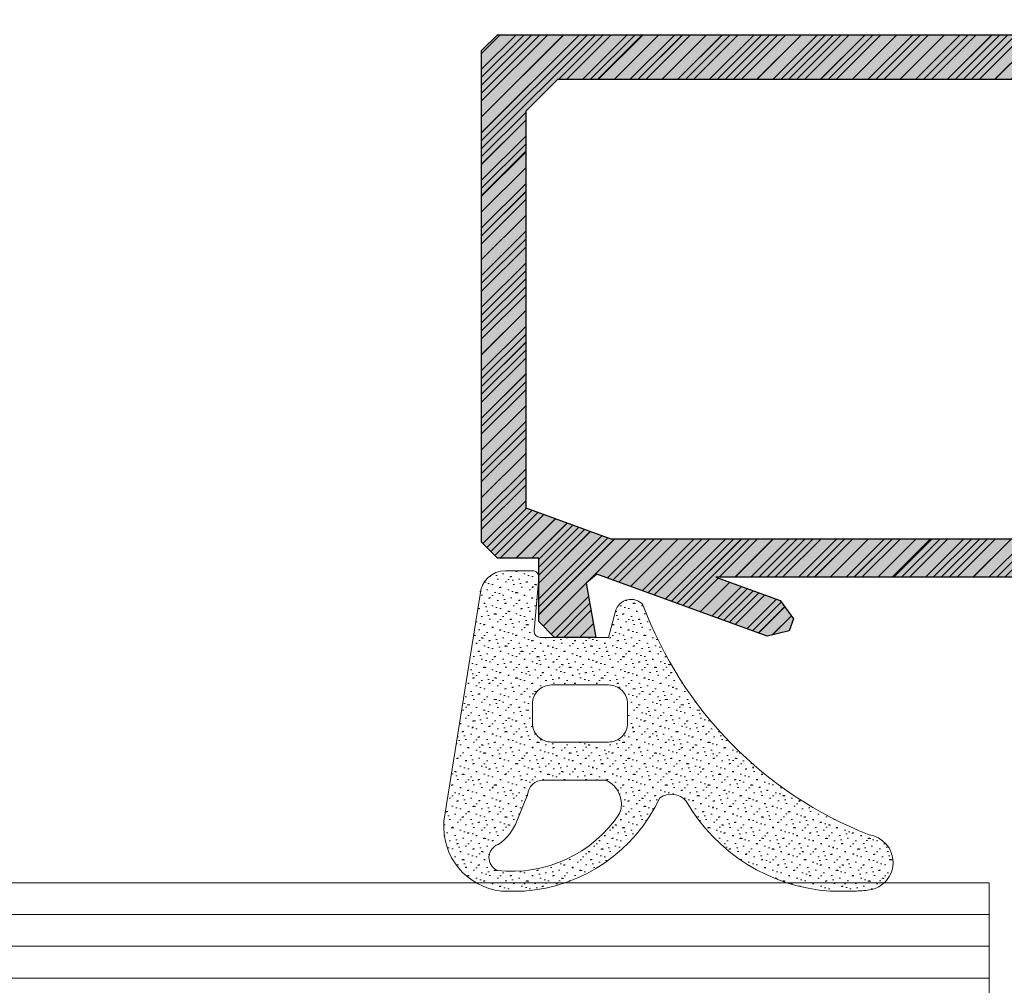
# Model space of a CAD drawing. Header units: inches. Extents: x 44881 to 156022, y 58140 to 83978.
# Tile 245 of 256: x 104330 to 104361, y 72495 to 72525. Entities that reach past the tile are written whole.
import ezdxf
from ezdxf import colors
from ezdxf.entities.mleader import LeaderData, LeaderLine
from ezdxf.math import Vec2, Vec3

# ---------------------------------------------------------------- set-up
doc = ezdxf.new("R2010")
doc.units = ezdxf.units.IN
doc.linetypes.add('ACAD_ISO02W100', pattern=[15, 12, -3])
for name, color, linetype, lineweight in [('!_A_03_ČIARKOVANÁ', 41, 'ACAD_ISO02W100', 13), ('_MB_kreskowanie_profile_0.09', 7, 'Continuous', 9), ('_MB_kreskowanie_profile_0.09 @ 1', 7, 'Continuous', 9), ('_MB_kreskowanie_profile_0.09 @ 1.5', 7, 'Continuous', 9), ('_MB_kreskowanie_profile_0.09 @ 10', 7, 'Continuous', 9), ('_MB_kreskowanie_profile_0.09 @ 100', 7, 'Continuous', 9), ('_MB_kreskowanie_profile_0.09 @ 2', 7, 'Continuous', 9), ('_MB_kreskowanie_profile_0.09 @ 2.5', 7, 'Continuous', 9), ('_MB_kreskowanie_profile_0.09 @ 20', 7, 'Continuous', 9), ('_MB_kreskowanie_profile_0.09 @ 25', 7, 'Continuous', 9), ('_MB_kreskowanie_profile_0.09 @ 4', 7, 'Continuous', 9), ('_MB_kreskowanie_profile_0.09 @ 5', 7, 'Continuous', 9), ('_MB_kreskowanie_profile_0.09 @ 50', 7, 'Continuous', 9), ('_MB_kreskowanie_profile_0.09 @ 8', 7, 'Continuous', 9), ('_MB_kreskowanie_szklo_0.09', 157, 'Continuous', 9), ('_MB_kreskowanie_uszczelki_0.09', 252, 'Continuous', 9), ('_MB_kreskowanie_uszczelki_0.09 @ 1', 252, 'Continuous', 9), ('_MB_kreskowanie_uszczelki_0.09 @ 1.5', 252, 'Continuous', 9), ('_MB_kreskowanie_uszczelki_0.09 @ 10', 252, 'Continuous', 9), ('_MB_kreskowanie_uszczelki_0.09 @ 100', 252, 'Continuous', 9), ('_MB_kreskowanie_uszczelki_0.09 @ 2', 252, 'Continuous', 9), ('_MB_kreskowanie_uszczelki_0.09 @ 2.5', 252, 'Continuous', 9), ('_MB_kreskowanie_uszczelki_0.09 @ 20', 252, 'Continuous', 9), ('_MB_kreskowanie_uszczelki_0.09 @ 25', 252, 'Continuous', 9), ('_MB_kreskowanie_uszczelki_0.09 @ 4', 252, 'Continuous', 9), ('_MB_kreskowanie_uszczelki_0.09 @ 5', 252, 'Continuous', 9), ('_MB_kreskowanie_uszczelki_0.09 @ 50', 252, 'Continuous', 9), ('_MB_kreskowanie_uszczelki_0.09 @ 8', 252, 'Continuous', 9), ('_MB_profile_0.25', 7, 'Continuous', 25), ('_MB_solid', 7, 'Continuous', 0), ('_MB_szklo_0.15', 142, 'Continuous', 15), ('_MB_uszczelki_0.15', 140, 'Continuous', 15)]:
    doc.layers.add(name, color=color, linetype=linetype, lineweight=lineweight)
doc.layers.add('_MB_pomocnicze_niedrukowane', color=220, linetype='Continuous', lineweight=0, plot=False)
doc.styles.add('_MB_Calibri_Light_2.5', font='calibril.ttf', dxfattribs={"height": 2.5})
pattern_1 = [(315, (0, 0), (0.505139, 0.16838), [0, -0.47625])]
pattern_2 = [(315, (0, 0), (2.5257, 0.8419), [0, -2.38125])]
pattern_3 = [(315, (0, 0), (1.26285, 0.42095), [0, -1.190625])]
pattern_4 = [(315, (0, 0), (5.0514, 1.6838), [0, -4.7625])]
pattern_5 = [(315, (0, 0), (12.6285, 4.2095), [0, -11.9062])]
pattern_6 = [(315, (0, 0), (25.257, 8.42), [0, -23.812])]
pattern_7 = [(315, (0, 0), (1.01028, 0.33676), [0, -0.9525])]
pattern_8 = [(315, (0, 0), (2.02056, 0.67352), [0, -1.905])]
pattern_9 = [(315, (0, 0), (6.3142, 2.1047), [0, -5.9531])]
pattern_10 = [(315, (0, 0), (0.3788546, 0.126285), [0, -0.3571875])]
pattern_11 = [(315, (0, 0), (0.631424, 0.210475), [0, -0.595312])]

# ---------------------------------------------------------------- blocks, each defined once
blk = doc.blocks.new('*U1413')
at = {"layer": '_MB_kreskowanie_uszczelki_0.09 @ 1'}
h = blk.add_hatch(dxfattribs=at)
h.set_pattern_fill('DOTS', color=256, scale=0.15, angle=315, style=0)
h.paths.add_polyline_path([(3.648, 1.351, 0.395486), (2.85, 2.1), (2, 2.1, 0.440011), (1.801, 1.883), (1.946, 0.217, -0.440011), (1.747, 0), (-0.4, 0), (-0.622, 0.829, 0.603504), (-1.485, 1.025, -0.212642), (-8.609, -6.226, 0.868673), (-8.622, -7.963, 0.028616), (-8.151, -8), (-7.387, -8, 0.250807), (-2.846, -5.163, -0.380275), (-2.018, -5.055, 0.271533), (2.257, -8), (2.969, -8, 0.407657), (4.786, -5.792)])
h.paths.add_polyline_path([(1.4, -3.3), (-0.4, -3.3, -0.414214), (-1, -2.7), (-1, -2.1, -0.414214), (-0.4, -1.5), (1.4, -1.5, -0.414214), (2, -2.1), (2, -2.7, -0.414214)], flags=16)
h.paths.add_polyline_path([(2.152, -4.968), (2.49, -5.791, 0.161261), (3.076, -6.525, -0.66952), (3.109, -7.347, -0.282507), (-0.75, -5.551, -0.391889), (-0.329, -4.5), (1.653, -4.5, -0.395486)], flags=16)
at = {"layer": '_MB_kreskowanie_uszczelki_0.09 @ 1.5'}
h = blk.add_hatch(dxfattribs=at)
h.set_pattern_fill('DOTS', color=256, scale=0.15, angle=315, style=0)
h.set_pattern_definition(pattern_10)
h.paths.add_polyline_path([(3.648, 1.351, 0.395486), (2.85, 2.1), (2, 2.1, 0.440011), (1.801, 1.883), (1.946, 0.217, -0.440011), (1.747, 0), (-0.4, 0), (-0.622, 0.829, 0.603504), (-1.485, 1.025, -0.212642), (-8.609, -6.226, 0.868673), (-8.622, -7.963, 0.028616), (-8.151, -8), (-7.387, -8, 0.250807), (-2.846, -5.163, -0.380275), (-2.018, -5.055, 0.271533), (2.257, -8), (2.969, -8, 0.407657), (4.786, -5.792)])
h.paths.add_polyline_path([(1.4, -3.3), (-0.4, -3.3, -0.414214), (-1, -2.7), (-1, -2.1, -0.414214), (-0.4, -1.5), (1.4, -1.5, -0.414214), (2, -2.1), (2, -2.7, -0.414214)], flags=16)
h.paths.add_polyline_path([(2.152, -4.968), (2.49, -5.791, 0.161261), (3.076, -6.525, -0.66952), (3.109, -7.347, -0.282507), (-0.75, -5.551, -0.391889), (-0.329, -4.5), (1.653, -4.5, -0.395486)], flags=16)
at = {"layer": '_MB_kreskowanie_uszczelki_0.09 @ 10'}
h = blk.add_hatch(dxfattribs=at)
h.set_pattern_fill('DOTS', color=256, scale=0.15, angle=315, style=0)
h.set_pattern_definition(pattern_2)
h.paths.add_polyline_path([(3.648, 1.351, 0.395486), (2.85, 2.1), (2, 2.1, 0.440011), (1.801, 1.883), (1.946, 0.217, -0.440011), (1.747, 0), (-0.4, 0), (-0.622, 0.829, 0.603504), (-1.485, 1.025, -0.212642), (-8.609, -6.226, 0.868673), (-8.622, -7.963, 0.028616), (-8.151, -8), (-7.387, -8, 0.250807), (-2.846, -5.163, -0.380275), (-2.018, -5.055, 0.271533), (2.257, -8), (2.969, -8, 0.407657), (4.786, -5.792)])
h.paths.add_polyline_path([(1.4, -3.3), (-0.4, -3.3, -0.414214), (-1, -2.7), (-1, -2.1, -0.414214), (-0.4, -1.5), (1.4, -1.5, -0.414214), (2, -2.1), (2, -2.7, -0.414214)], flags=16)
h.paths.add_polyline_path([(2.152, -4.968), (2.49, -5.791, 0.161261), (3.076, -6.525, -0.66952), (3.109, -7.347, -0.282507), (-0.75, -5.551, -0.391889), (-0.329, -4.5), (1.653, -4.5, -0.395486)], flags=16)
at = {"layer": '_MB_kreskowanie_uszczelki_0.09 @ 100'}
h = blk.add_hatch(dxfattribs=at)
h.set_pattern_fill('DOTS', color=256, scale=0.15, angle=315, style=0)
h.set_pattern_definition(pattern_6)
h.paths.add_polyline_path([(3.648, 1.351, 0.395486), (2.85, 2.1), (2, 2.1, 0.440011), (1.801, 1.883), (1.946, 0.217, -0.440011), (1.747, 0), (-0.4, 0), (-0.622, 0.829, 0.603504), (-1.485, 1.025, -0.212642), (-8.609, -6.226, 0.868673), (-8.622, -7.963, 0.028616), (-8.151, -8), (-7.387, -8, 0.250807), (-2.846, -5.163, -0.380275), (-2.018, -5.055, 0.271533), (2.257, -8), (2.969, -8, 0.407657), (4.786, -5.792)])
h.paths.add_polyline_path([(1.4, -3.3), (-0.4, -3.3, -0.414214), (-1, -2.7), (-1, -2.1, -0.414214), (-0.4, -1.5), (1.4, -1.5, -0.414214), (2, -2.1), (2, -2.7, -0.414214)], flags=16)
h.paths.add_polyline_path([(2.152, -4.968), (2.49, -5.791, 0.161261), (3.076, -6.525, -0.66952), (3.109, -7.347, -0.282507), (-0.75, -5.551, -0.391889), (-0.329, -4.5), (1.653, -4.5, -0.395486)], flags=16)
at = {"layer": '_MB_kreskowanie_uszczelki_0.09 @ 2'}
h = blk.add_hatch(dxfattribs=at)
h.set_pattern_fill('DOTS', color=256, scale=0.15, angle=315, style=0)
h.set_pattern_definition(pattern_1)
h.paths.add_polyline_path([(3.648, 1.351, 0.395486), (2.85, 2.1), (2, 2.1, 0.440011), (1.801, 1.883), (1.946, 0.217, -0.440011), (1.747, 0), (-0.4, 0), (-0.622, 0.829, 0.603504), (-1.485, 1.025, -0.212642), (-8.609, -6.226, 0.868673), (-8.622, -7.963, 0.028616), (-8.151, -8), (-7.387, -8, 0.250807), (-2.846, -5.163, -0.380275), (-2.018, -5.055, 0.271533), (2.257, -8), (2.969, -8, 0.407657), (4.786, -5.792)])
h.paths.add_polyline_path([(1.4, -3.3), (-0.4, -3.3, -0.414214), (-1, -2.7), (-1, -2.1, -0.414214), (-0.4, -1.5), (1.4, -1.5, -0.414214), (2, -2.1), (2, -2.7, -0.414214)], flags=16)
h.paths.add_polyline_path([(2.152, -4.968), (2.49, -5.791, 0.161261), (3.076, -6.525, -0.66952), (3.109, -7.347, -0.282507), (-0.75, -5.551, -0.391889), (-0.329, -4.5), (1.653, -4.5, -0.395486)], flags=16)
at = {"layer": '_MB_kreskowanie_uszczelki_0.09 @ 2.5'}
h = blk.add_hatch(dxfattribs=at)
h.set_pattern_fill('DOTS', color=256, scale=0.15, angle=315, style=0)
h.set_pattern_definition(pattern_11)
h.paths.add_polyline_path([(3.648, 1.351, 0.395486), (2.85, 2.1), (2, 2.1, 0.440011), (1.801, 1.883), (1.946, 0.217, -0.440011), (1.747, 0), (-0.4, 0), (-0.622, 0.829, 0.603504), (-1.485, 1.025, -0.212642), (-8.609, -6.226, 0.868673), (-8.622, -7.963, 0.028616), (-8.151, -8), (-7.387, -8, 0.250807), (-2.846, -5.163, -0.380275), (-2.018, -5.055, 0.271533), (2.257, -8), (2.969, -8, 0.407657), (4.786, -5.792)])
h.paths.add_polyline_path([(1.4, -3.3), (-0.4, -3.3, -0.414214), (-1, -2.7), (-1, -2.1, -0.414214), (-0.4, -1.5), (1.4, -1.5, -0.414214), (2, -2.1), (2, -2.7, -0.414214)], flags=16)
h.paths.add_polyline_path([(2.152, -4.968), (2.49, -5.791, 0.161261), (3.076, -6.525, -0.66952), (3.109, -7.347, -0.282507), (-0.75, -5.551, -0.391889), (-0.329, -4.5), (1.653, -4.5, -0.395486)], flags=16)
at = {"layer": '_MB_kreskowanie_uszczelki_0.09 @ 20'}
h = blk.add_hatch(dxfattribs=at)
h.set_pattern_fill('DOTS', color=256, scale=0.15, angle=315, style=0)
h.set_pattern_definition(pattern_4)
h.paths.add_polyline_path([(3.648, 1.351, 0.395486), (2.85, 2.1), (2, 2.1, 0.440011), (1.801, 1.883), (1.946, 0.217, -0.440011), (1.747, 0), (-0.4, 0), (-0.622, 0.829, 0.603504), (-1.485, 1.025, -0.212642), (-8.609, -6.226, 0.868673), (-8.622, -7.963, 0.028616), (-8.151, -8), (-7.387, -8, 0.250807), (-2.846, -5.163, -0.380275), (-2.018, -5.055, 0.271533), (2.257, -8), (2.969, -8, 0.407657), (4.786, -5.792)])
h.paths.add_polyline_path([(1.4, -3.3), (-0.4, -3.3, -0.414214), (-1, -2.7), (-1, -2.1, -0.414214), (-0.4, -1.5), (1.4, -1.5, -0.414214), (2, -2.1), (2, -2.7, -0.414214)], flags=16)
h.paths.add_polyline_path([(2.152, -4.968), (2.49, -5.791, 0.161261), (3.076, -6.525, -0.66952), (3.109, -7.347, -0.282507), (-0.75, -5.551, -0.391889), (-0.329, -4.5), (1.653, -4.5, -0.395486)], flags=16)
at = {"layer": '_MB_kreskowanie_uszczelki_0.09 @ 25'}
h = blk.add_hatch(dxfattribs=at)
h.set_pattern_fill('DOTS', color=256, scale=0.15, angle=315, style=0)
h.set_pattern_definition(pattern_9)
h.paths.add_polyline_path([(3.648, 1.351, 0.395486), (2.85, 2.1), (2, 2.1, 0.440011), (1.801, 1.883), (1.946, 0.217, -0.440011), (1.747, 0), (-0.4, 0), (-0.622, 0.829, 0.603504), (-1.485, 1.025, -0.212642), (-8.609, -6.226, 0.868673), (-8.622, -7.963, 0.028616), (-8.151, -8), (-7.387, -8, 0.250807), (-2.846, -5.163, -0.380275), (-2.018, -5.055, 0.271533), (2.257, -8), (2.969, -8, 0.407657), (4.786, -5.792)])
h.paths.add_polyline_path([(1.4, -3.3), (-0.4, -3.3, -0.414214), (-1, -2.7), (-1, -2.1, -0.414214), (-0.4, -1.5), (1.4, -1.5, -0.414214), (2, -2.1), (2, -2.7, -0.414214)], flags=16)
h.paths.add_polyline_path([(2.152, -4.968), (2.49, -5.791, 0.161261), (3.076, -6.525, -0.66952), (3.109, -7.347, -0.282507), (-0.75, -5.551, -0.391889), (-0.329, -4.5), (1.653, -4.5, -0.395486)], flags=16)
at = {"layer": '_MB_kreskowanie_uszczelki_0.09 @ 4'}
h = blk.add_hatch(dxfattribs=at)
h.set_pattern_fill('DOTS', color=256, scale=0.15, angle=315, style=0)
h.set_pattern_definition(pattern_7)
h.paths.add_polyline_path([(3.648, 1.351, 0.395486), (2.85, 2.1), (2, 2.1, 0.440011), (1.801, 1.883), (1.946, 0.217, -0.440011), (1.747, 0), (-0.4, 0), (-0.622, 0.829, 0.603504), (-1.485, 1.025, -0.212642), (-8.609, -6.226, 0.868673), (-8.622, -7.963, 0.028616), (-8.151, -8), (-7.387, -8, 0.250807), (-2.846, -5.163, -0.380275), (-2.018, -5.055, 0.271533), (2.257, -8), (2.969, -8, 0.407657), (4.786, -5.792)])
h.paths.add_polyline_path([(1.4, -3.3), (-0.4, -3.3, -0.414214), (-1, -2.7), (-1, -2.1, -0.414214), (-0.4, -1.5), (1.4, -1.5, -0.414214), (2, -2.1), (2, -2.7, -0.414214)], flags=16)
h.paths.add_polyline_path([(2.152, -4.968), (2.49, -5.791, 0.161261), (3.076, -6.525, -0.66952), (3.109, -7.347, -0.282507), (-0.75, -5.551, -0.391889), (-0.329, -4.5), (1.653, -4.5, -0.395486)], flags=16)
at = {"layer": '_MB_kreskowanie_uszczelki_0.09 @ 5'}
h = blk.add_hatch(dxfattribs=at)
h.set_pattern_fill('DOTS', color=256, scale=0.15, angle=315, style=0)
h.set_pattern_definition(pattern_3)
h.paths.add_polyline_path([(3.648, 1.351, 0.395486), (2.85, 2.1), (2, 2.1, 0.440011), (1.801, 1.883), (1.946, 0.217, -0.440011), (1.747, 0), (-0.4, 0), (-0.622, 0.829, 0.603504), (-1.485, 1.025, -0.212642), (-8.609, -6.226, 0.868673), (-8.622, -7.963, 0.028616), (-8.151, -8), (-7.387, -8, 0.250807), (-2.846, -5.163, -0.380275), (-2.018, -5.055, 0.271533), (2.257, -8), (2.969, -8, 0.407657), (4.786, -5.792)])
h.paths.add_polyline_path([(1.4, -3.3), (-0.4, -3.3, -0.414214), (-1, -2.7), (-1, -2.1, -0.414214), (-0.4, -1.5), (1.4, -1.5, -0.414214), (2, -2.1), (2, -2.7, -0.414214)], flags=16)
h.paths.add_polyline_path([(2.152, -4.968), (2.49, -5.791, 0.161261), (3.076, -6.525, -0.66952), (3.109, -7.347, -0.282507), (-0.75, -5.551, -0.391889), (-0.329, -4.5), (1.653, -4.5, -0.395486)], flags=16)
at = {"layer": '_MB_kreskowanie_uszczelki_0.09 @ 50'}
h = blk.add_hatch(dxfattribs=at)
h.set_pattern_fill('DOTS', color=256, scale=0.15, angle=315, style=0)
h.set_pattern_definition(pattern_5)
h.paths.add_polyline_path([(3.648, 1.351, 0.395486), (2.85, 2.1), (2, 2.1, 0.440011), (1.801, 1.883), (1.946, 0.217, -0.440011), (1.747, 0), (-0.4, 0), (-0.622, 0.829, 0.603504), (-1.485, 1.025, -0.212642), (-8.609, -6.226, 0.868673), (-8.622, -7.963, 0.028616), (-8.151, -8), (-7.387, -8, 0.250807), (-2.846, -5.163, -0.380275), (-2.018, -5.055, 0.271533), (2.257, -8), (2.969, -8, 0.407657), (4.786, -5.792)])
h.paths.add_polyline_path([(1.4, -3.3), (-0.4, -3.3, -0.414214), (-1, -2.7), (-1, -2.1, -0.414214), (-0.4, -1.5), (1.4, -1.5, -0.414214), (2, -2.1), (2, -2.7, -0.414214)], flags=16)
h.paths.add_polyline_path([(2.152, -4.968), (2.49, -5.791, 0.161261), (3.076, -6.525, -0.66952), (3.109, -7.347, -0.282507), (-0.75, -5.551, -0.391889), (-0.329, -4.5), (1.653, -4.5, -0.395486)], flags=16)
at = {"layer": '_MB_kreskowanie_uszczelki_0.09 @ 8'}
h = blk.add_hatch(dxfattribs=at)
h.set_pattern_fill('DOTS', color=256, scale=0.15, angle=315, style=0)
h.set_pattern_definition(pattern_8)
h.paths.add_polyline_path([(3.648, 1.351, 0.395486), (2.85, 2.1), (2, 2.1, 0.440011), (1.801, 1.883), (1.946, 0.217, -0.440011), (1.747, 0), (-0.4, 0), (-0.622, 0.829, 0.603504), (-1.485, 1.025, -0.212642), (-8.609, -6.226, 0.868673), (-8.622, -7.963, 0.028616), (-8.151, -8), (-7.387, -8, 0.250807), (-2.846, -5.163, -0.380275), (-2.018, -5.055, 0.271533), (2.257, -8), (2.969, -8, 0.407657), (4.786, -5.792)])
h.paths.add_polyline_path([(1.4, -3.3), (-0.4, -3.3, -0.414214), (-1, -2.7), (-1, -2.1, -0.414214), (-0.4, -1.5), (1.4, -1.5, -0.414214), (2, -2.1), (2, -2.7, -0.414214)], flags=16)
h.paths.add_polyline_path([(2.152, -4.968), (2.49, -5.791, 0.161261), (3.076, -6.525, -0.66952), (3.109, -7.347, -0.282507), (-0.75, -5.551, -0.391889), (-0.329, -4.5), (1.653, -4.5, -0.395486)], flags=16)
blk = doc.blocks.new('-120542_8mm')
at = {"layer": '_MB_uszczelki_0.15'}
blk.add_lwpolyline([(1.747, 0), (-0.4, 0), (-0.622, 0.829, 0.603504), (-1.485, 1.025, -0.212642), (-8.609, -6.226, 0.868673), (-8.622, -7.963, 0.028616), (-8.151, -8), (-7.387, -8, 0.250807), (-2.846, -5.163), (-2.846, -5.163), (-2.846, -5.163, -0.380275), (-2.018, -5.055, 0.271533), (2.257, -8), (2.969, -8, 0.407657), (4.786, -5.792), (3.648, 1.351, 0.395486), (2.85, 2.1), (2, 2.1, 0.440011), (1.801, 1.883), (1.946, 0.217, -0.440011), (1.747, 0)], format="xyb", dxfattribs=at)
for points in [[(-1, -2.1, -0.414214), (-0.4, -1.5), (1.4, -1.5, -0.414214), (2, -2.1), (2, -2.7, -0.414214), (1.4, -3.3), (-0.4, -3.3, -0.414214), (-1, -2.7)], [(-0.75, -5.551, -0.391889), (-0.329, -4.5), (1.653, -4.5, -0.395486), (2.152, -4.968), (2.49, -5.791, 0.161261), (3.076, -6.525, -0.66952), (3.109, -7.347, -0.282507)]]:
    blk.add_lwpolyline(points, format="xyb", close=True, dxfattribs=at)
at = {"layer": '_MB_kreskowanie_uszczelki_0.09', "color": 7}
blk.add_blockref('*U1413', (0, 0), dxfattribs=at)
blk = doc.blocks.new('*U320')
blk.add_blockref('-120542_8mm', (0, 0))
blk = doc.blocks.new('_None')
blk = doc.blocks.new('*U1470')
at = {"layer": '_MB_kreskowanie_profile_0.09 @ 1'}
h = blk.add_hatch(dxfattribs=at)
h.set_pattern_fill('JIS_WOOD', color=256, scale=0.5)
h.paths.add_polyline_path([(17.1, 14.617), (17.836, 12.595), (18.417, 12.168), (18.793, 12.305), (18.964, 13.005), (17.011, 18.37), (17.29, 18.702), (19, 18.4), (19, 19.7), (18.5, 20.2), (16.5, 20.2), (16.5, 21.5), (16, 22), (0.5, 22), (0, 21.5), (0, 0), (1.2, 0), (1.2, 0.3), (1.4, 0.5), (3.9, 0.5), (4.1, 0.3), (4.1, -2.2), (3.85, -2.2), (3.85, -2.44), (4, -3), (5, -3), (5.3, -2.7), (5.3, -1.5), (5.8, -1), (13.815, -1), (14.313, -1.45, 0.251381), (15.633, -3.411), (15.9, -3.853), (15.9, -4), (16.4, -4.5), (16.6, -4.5), (17.098, -4.046), (17.463, -3.61), (17.89, -3.45), (18.108, -3.4), (18.6, -3.4), (19.1, -2.9), (19.1, -2.4), (18.9, -2.2), (17.683, -2.2), (17.592, -2.231, -1.47507), (16.934, 0.093), (17.1, 0.242)])
h.paths.add_polyline_path([(15.633, 1.011, 0.121296), (14.74, 0.217), (14.328, 0), (5.8, 0), (5.3, 0.5), (5.3, 0.797), (4.397, 1.7), (1.9, 1.7), (1.4, 2.2), (1.4, 19.6), (2.4, 20.6), (14.923, 20.6), (15.9, 17.914), (15.9, 1.453)], flags=16)
at = {"layer": '_MB_kreskowanie_profile_0.09 @ 1.5'}
h = blk.add_hatch(dxfattribs=at)
h.set_pattern_fill('JIS_WOOD', color=256, scale=0.5)
h.set_pattern_definition([(45, (0, 0), (-0.375, 0.375), [])])
h.paths.add_polyline_path([(17.1, 14.617), (17.836, 12.595), (18.417, 12.168), (18.793, 12.305), (18.964, 13.005), (17.011, 18.37), (17.29, 18.702), (19, 18.4), (19, 19.7), (18.5, 20.2), (16.5, 20.2), (16.5, 21.5), (16, 22), (0.5, 22), (0, 21.5), (0, 0), (1.2, 0), (1.2, 0.3), (1.4, 0.5), (3.9, 0.5), (4.1, 0.3), (4.1, -2.2), (3.85, -2.2), (3.85, -2.44), (4, -3), (5, -3), (5.3, -2.7), (5.3, -1.5), (5.8, -1), (13.815, -1), (14.313, -1.45, 0.251381), (15.633, -3.411), (15.9, -3.853), (15.9, -4), (16.4, -4.5), (16.6, -4.5), (17.098, -4.046), (17.463, -3.61), (17.89, -3.45), (18.108, -3.4), (18.6, -3.4), (19.1, -2.9), (19.1, -2.4), (18.9, -2.2), (17.683, -2.2), (17.592, -2.231, -1.47507), (16.934, 0.093), (17.1, 0.242)])
h.paths.add_polyline_path([(15.633, 1.011, 0.121296), (14.74, 0.217), (14.328, 0), (5.8, 0), (5.3, 0.5), (5.3, 0.797), (4.397, 1.7), (1.9, 1.7), (1.4, 2.2), (1.4, 19.6), (2.4, 20.6), (14.923, 20.6), (15.9, 17.914), (15.9, 1.453)], flags=16)
at = {"layer": '_MB_kreskowanie_profile_0.09 @ 10'}
h = blk.add_hatch(dxfattribs=at)
h.set_pattern_fill('JIS_WOOD', color=256, scale=0.5)
h.set_pattern_definition([(45, (0, 0), (-2.5, 2.5), [])])
h.paths.add_polyline_path([(17.1, 14.617), (17.836, 12.595), (18.417, 12.168), (18.793, 12.305), (18.964, 13.005), (17.011, 18.37), (17.29, 18.702), (19, 18.4), (19, 19.7), (18.5, 20.2), (16.5, 20.2), (16.5, 21.5), (16, 22), (0.5, 22), (0, 21.5), (0, 0), (1.2, 0), (1.2, 0.3), (1.4, 0.5), (3.9, 0.5), (4.1, 0.3), (4.1, -2.2), (3.85, -2.2), (3.85, -2.44), (4, -3), (5, -3), (5.3, -2.7), (5.3, -1.5), (5.8, -1), (13.815, -1), (14.313, -1.45, 0.251381), (15.633, -3.411), (15.9, -3.853), (15.9, -4), (16.4, -4.5), (16.6, -4.5), (17.098, -4.046), (17.463, -3.61), (17.89, -3.45), (18.108, -3.4), (18.6, -3.4), (19.1, -2.9), (19.1, -2.4), (18.9, -2.2), (17.683, -2.2), (17.592, -2.231, -1.47507), (16.934, 0.093), (17.1, 0.242)])
h.paths.add_polyline_path([(15.633, 1.011, 0.121296), (14.74, 0.217), (14.328, 0), (5.8, 0), (5.3, 0.5), (5.3, 0.797), (4.397, 1.7), (1.9, 1.7), (1.4, 2.2), (1.4, 19.6), (2.4, 20.6), (14.923, 20.6), (15.9, 17.914), (15.9, 1.453)], flags=16)
at = {"layer": '_MB_kreskowanie_profile_0.09 @ 100'}
h = blk.add_hatch(dxfattribs=at)
h.set_pattern_fill('JIS_WOOD', color=256, scale=0.5)
h.set_pattern_definition([(45, (0, 0), (-25, 25), [])])
h.paths.add_polyline_path([(17.1, 14.617), (17.836, 12.595), (18.417, 12.168), (18.793, 12.305), (18.964, 13.005), (17.011, 18.37), (17.29, 18.702), (19, 18.4), (19, 19.7), (18.5, 20.2), (16.5, 20.2), (16.5, 21.5), (16, 22), (0.5, 22), (0, 21.5), (0, 0), (1.2, 0), (1.2, 0.3), (1.4, 0.5), (3.9, 0.5), (4.1, 0.3), (4.1, -2.2), (3.85, -2.2), (3.85, -2.44), (4, -3), (5, -3), (5.3, -2.7), (5.3, -1.5), (5.8, -1), (13.815, -1), (14.313, -1.45, 0.251381), (15.633, -3.411), (15.9, -3.853), (15.9, -4), (16.4, -4.5), (16.6, -4.5), (17.098, -4.046), (17.463, -3.61), (17.89, -3.45), (18.108, -3.4), (18.6, -3.4), (19.1, -2.9), (19.1, -2.4), (18.9, -2.2), (17.683, -2.2), (17.592, -2.231, -1.47507), (16.934, 0.093), (17.1, 0.242)])
h.paths.add_polyline_path([(15.633, 1.011, 0.121296), (14.74, 0.217), (14.328, 0), (5.8, 0), (5.3, 0.5), (5.3, 0.797), (4.397, 1.7), (1.9, 1.7), (1.4, 2.2), (1.4, 19.6), (2.4, 20.6), (14.923, 20.6), (15.9, 17.914), (15.9, 1.453)], flags=16)
at = {"layer": '_MB_kreskowanie_profile_0.09 @ 2'}
h = blk.add_hatch(dxfattribs=at)
h.set_pattern_fill('JIS_WOOD', color=256, scale=0.5)
h.set_pattern_definition([(45, (0, 0), (-0.5, 0.5), [])])
h.paths.add_polyline_path([(17.1, 14.617), (17.836, 12.595), (18.417, 12.168), (18.793, 12.305), (18.964, 13.005), (17.011, 18.37), (17.29, 18.702), (19, 18.4), (19, 19.7), (18.5, 20.2), (16.5, 20.2), (16.5, 21.5), (16, 22), (0.5, 22), (0, 21.5), (0, 0), (1.2, 0), (1.2, 0.3), (1.4, 0.5), (3.9, 0.5), (4.1, 0.3), (4.1, -2.2), (3.85, -2.2), (3.85, -2.44), (4, -3), (5, -3), (5.3, -2.7), (5.3, -1.5), (5.8, -1), (13.815, -1), (14.313, -1.45, 0.251381), (15.633, -3.411), (15.9, -3.853), (15.9, -4), (16.4, -4.5), (16.6, -4.5), (17.098, -4.046), (17.463, -3.61), (17.89, -3.45), (18.108, -3.4), (18.6, -3.4), (19.1, -2.9), (19.1, -2.4), (18.9, -2.2), (17.683, -2.2), (17.592, -2.231, -1.47507), (16.934, 0.093), (17.1, 0.242)])
h.paths.add_polyline_path([(15.633, 1.011, 0.121296), (14.74, 0.217), (14.328, 0), (5.8, 0), (5.3, 0.5), (5.3, 0.797), (4.397, 1.7), (1.9, 1.7), (1.4, 2.2), (1.4, 19.6), (2.4, 20.6), (14.923, 20.6), (15.9, 17.914), (15.9, 1.453)], flags=16)
at = {"layer": '_MB_kreskowanie_profile_0.09 @ 2.5'}
h = blk.add_hatch(dxfattribs=at)
h.set_pattern_fill('JIS_WOOD', color=256, scale=0.5)
h.set_pattern_definition([(45, (0, 0), (-0.625, 0.625), [])])
h.paths.add_polyline_path([(17.1, 14.617), (17.836, 12.595), (18.417, 12.168), (18.793, 12.305), (18.964, 13.005), (17.011, 18.37), (17.29, 18.702), (19, 18.4), (19, 19.7), (18.5, 20.2), (16.5, 20.2), (16.5, 21.5), (16, 22), (0.5, 22), (0, 21.5), (0, 0), (1.2, 0), (1.2, 0.3), (1.4, 0.5), (3.9, 0.5), (4.1, 0.3), (4.1, -2.2), (3.85, -2.2), (3.85, -2.44), (4, -3), (5, -3), (5.3, -2.7), (5.3, -1.5), (5.8, -1), (13.815, -1), (14.313, -1.45, 0.251381), (15.633, -3.411), (15.9, -3.853), (15.9, -4), (16.4, -4.5), (16.6, -4.5), (17.098, -4.046), (17.463, -3.61), (17.89, -3.45), (18.108, -3.4), (18.6, -3.4), (19.1, -2.9), (19.1, -2.4), (18.9, -2.2), (17.683, -2.2), (17.592, -2.231, -1.47507), (16.934, 0.093), (17.1, 0.242)])
h.paths.add_polyline_path([(15.633, 1.011, 0.121296), (14.74, 0.217), (14.328, 0), (5.8, 0), (5.3, 0.5), (5.3, 0.797), (4.397, 1.7), (1.9, 1.7), (1.4, 2.2), (1.4, 19.6), (2.4, 20.6), (14.923, 20.6), (15.9, 17.914), (15.9, 1.453)], flags=16)
at = {"layer": '_MB_kreskowanie_profile_0.09 @ 20'}
h = blk.add_hatch(dxfattribs=at)
h.set_pattern_fill('JIS_WOOD', color=256, scale=0.5)
h.set_pattern_definition([(45, (0, 0), (-5, 5), [])])
h.paths.add_polyline_path([(17.1, 14.617), (17.836, 12.595), (18.417, 12.168), (18.793, 12.305), (18.964, 13.005), (17.011, 18.37), (17.29, 18.702), (19, 18.4), (19, 19.7), (18.5, 20.2), (16.5, 20.2), (16.5, 21.5), (16, 22), (0.5, 22), (0, 21.5), (0, 0), (1.2, 0), (1.2, 0.3), (1.4, 0.5), (3.9, 0.5), (4.1, 0.3), (4.1, -2.2), (3.85, -2.2), (3.85, -2.44), (4, -3), (5, -3), (5.3, -2.7), (5.3, -1.5), (5.8, -1), (13.815, -1), (14.313, -1.45, 0.251381), (15.633, -3.411), (15.9, -3.853), (15.9, -4), (16.4, -4.5), (16.6, -4.5), (17.098, -4.046), (17.463, -3.61), (17.89, -3.45), (18.108, -3.4), (18.6, -3.4), (19.1, -2.9), (19.1, -2.4), (18.9, -2.2), (17.683, -2.2), (17.592, -2.231, -1.47507), (16.934, 0.093), (17.1, 0.242)])
h.paths.add_polyline_path([(15.633, 1.011, 0.121296), (14.74, 0.217), (14.328, 0), (5.8, 0), (5.3, 0.5), (5.3, 0.797), (4.397, 1.7), (1.9, 1.7), (1.4, 2.2), (1.4, 19.6), (2.4, 20.6), (14.923, 20.6), (15.9, 17.914), (15.9, 1.453)], flags=16)
at = {"layer": '_MB_kreskowanie_profile_0.09 @ 25'}
h = blk.add_hatch(dxfattribs=at)
h.set_pattern_fill('JIS_WOOD', color=256, scale=0.5)
h.set_pattern_definition([(45, (0, 0), (-6.25, 6.25), [])])
h.paths.add_polyline_path([(17.1, 14.617), (17.836, 12.595), (18.417, 12.168), (18.793, 12.305), (18.964, 13.005), (17.011, 18.37), (17.29, 18.702), (19, 18.4), (19, 19.7), (18.5, 20.2), (16.5, 20.2), (16.5, 21.5), (16, 22), (0.5, 22), (0, 21.5), (0, 0), (1.2, 0), (1.2, 0.3), (1.4, 0.5), (3.9, 0.5), (4.1, 0.3), (4.1, -2.2), (3.85, -2.2), (3.85, -2.44), (4, -3), (5, -3), (5.3, -2.7), (5.3, -1.5), (5.8, -1), (13.815, -1), (14.313, -1.45, 0.251381), (15.633, -3.411), (15.9, -3.853), (15.9, -4), (16.4, -4.5), (16.6, -4.5), (17.098, -4.046), (17.463, -3.61), (17.89, -3.45), (18.108, -3.4), (18.6, -3.4), (19.1, -2.9), (19.1, -2.4), (18.9, -2.2), (17.683, -2.2), (17.592, -2.231, -1.47507), (16.934, 0.093), (17.1, 0.242)])
h.paths.add_polyline_path([(15.633, 1.011, 0.121296), (14.74, 0.217), (14.328, 0), (5.8, 0), (5.3, 0.5), (5.3, 0.797), (4.397, 1.7), (1.9, 1.7), (1.4, 2.2), (1.4, 19.6), (2.4, 20.6), (14.923, 20.6), (15.9, 17.914), (15.9, 1.453)], flags=16)
at = {"layer": '_MB_kreskowanie_profile_0.09 @ 4'}
h = blk.add_hatch(dxfattribs=at)
h.set_pattern_fill('JIS_WOOD', color=256, scale=0.5)
h.set_pattern_definition([(45, (0, 0), (-1, 1), [])])
h.paths.add_polyline_path([(17.1, 14.617), (17.836, 12.595), (18.417, 12.168), (18.793, 12.305), (18.964, 13.005), (17.011, 18.37), (17.29, 18.702), (19, 18.4), (19, 19.7), (18.5, 20.2), (16.5, 20.2), (16.5, 21.5), (16, 22), (0.5, 22), (0, 21.5), (0, 0), (1.2, 0), (1.2, 0.3), (1.4, 0.5), (3.9, 0.5), (4.1, 0.3), (4.1, -2.2), (3.85, -2.2), (3.85, -2.44), (4, -3), (5, -3), (5.3, -2.7), (5.3, -1.5), (5.8, -1), (13.815, -1), (14.313, -1.45, 0.251381), (15.633, -3.411), (15.9, -3.853), (15.9, -4), (16.4, -4.5), (16.6, -4.5), (17.098, -4.046), (17.463, -3.61), (17.89, -3.45), (18.108, -3.4), (18.6, -3.4), (19.1, -2.9), (19.1, -2.4), (18.9, -2.2), (17.683, -2.2), (17.592, -2.231, -1.47507), (16.934, 0.093), (17.1, 0.242)])
h.paths.add_polyline_path([(15.633, 1.011, 0.121296), (14.74, 0.217), (14.328, 0), (5.8, 0), (5.3, 0.5), (5.3, 0.797), (4.397, 1.7), (1.9, 1.7), (1.4, 2.2), (1.4, 19.6), (2.4, 20.6), (14.923, 20.6), (15.9, 17.914), (15.9, 1.453)], flags=16)
at = {"layer": '_MB_kreskowanie_profile_0.09 @ 5'}
h = blk.add_hatch(dxfattribs=at)
h.set_pattern_fill('JIS_WOOD', color=256, scale=0.5)
h.set_pattern_definition([(45, (0, 0), (-1.25, 1.25), [])])
h.paths.add_polyline_path([(17.1, 14.617), (17.836, 12.595), (18.417, 12.168), (18.793, 12.305), (18.964, 13.005), (17.011, 18.37), (17.29, 18.702), (19, 18.4), (19, 19.7), (18.5, 20.2), (16.5, 20.2), (16.5, 21.5), (16, 22), (0.5, 22), (0, 21.5), (0, 0), (1.2, 0), (1.2, 0.3), (1.4, 0.5), (3.9, 0.5), (4.1, 0.3), (4.1, -2.2), (3.85, -2.2), (3.85, -2.44), (4, -3), (5, -3), (5.3, -2.7), (5.3, -1.5), (5.8, -1), (13.815, -1), (14.313, -1.45, 0.251381), (15.633, -3.411), (15.9, -3.853), (15.9, -4), (16.4, -4.5), (16.6, -4.5), (17.098, -4.046), (17.463, -3.61), (17.89, -3.45), (18.108, -3.4), (18.6, -3.4), (19.1, -2.9), (19.1, -2.4), (18.9, -2.2), (17.683, -2.2), (17.592, -2.231, -1.47507), (16.934, 0.093), (17.1, 0.242)])
h.paths.add_polyline_path([(15.633, 1.011, 0.121296), (14.74, 0.217), (14.328, 0), (5.8, 0), (5.3, 0.5), (5.3, 0.797), (4.397, 1.7), (1.9, 1.7), (1.4, 2.2), (1.4, 19.6), (2.4, 20.6), (14.923, 20.6), (15.9, 17.914), (15.9, 1.453)], flags=16)
at = {"layer": '_MB_kreskowanie_profile_0.09 @ 50'}
h = blk.add_hatch(dxfattribs=at)
h.set_pattern_fill('JIS_WOOD', color=256, scale=0.5)
h.set_pattern_definition([(45, (0, 0), (-12.5, 12.5), [])])
h.paths.add_polyline_path([(17.1, 14.617), (17.836, 12.595), (18.417, 12.168), (18.793, 12.305), (18.964, 13.005), (17.011, 18.37), (17.29, 18.702), (19, 18.4), (19, 19.7), (18.5, 20.2), (16.5, 20.2), (16.5, 21.5), (16, 22), (0.5, 22), (0, 21.5), (0, 0), (1.2, 0), (1.2, 0.3), (1.4, 0.5), (3.9, 0.5), (4.1, 0.3), (4.1, -2.2), (3.85, -2.2), (3.85, -2.44), (4, -3), (5, -3), (5.3, -2.7), (5.3, -1.5), (5.8, -1), (13.815, -1), (14.313, -1.45, 0.251381), (15.633, -3.411), (15.9, -3.853), (15.9, -4), (16.4, -4.5), (16.6, -4.5), (17.098, -4.046), (17.463, -3.61), (17.89, -3.45), (18.108, -3.4), (18.6, -3.4), (19.1, -2.9), (19.1, -2.4), (18.9, -2.2), (17.683, -2.2), (17.592, -2.231, -1.47507), (16.934, 0.093), (17.1, 0.242)])
h.paths.add_polyline_path([(15.633, 1.011, 0.121296), (14.74, 0.217), (14.328, 0), (5.8, 0), (5.3, 0.5), (5.3, 0.797), (4.397, 1.7), (1.9, 1.7), (1.4, 2.2), (1.4, 19.6), (2.4, 20.6), (14.923, 20.6), (15.9, 17.914), (15.9, 1.453)], flags=16)
at = {"layer": '_MB_kreskowanie_profile_0.09 @ 8'}
h = blk.add_hatch(dxfattribs=at)
h.set_pattern_fill('JIS_WOOD', color=256, scale=0.5)
h.set_pattern_definition([(45, (0, 0), (-2, 2), [])])
h.paths.add_polyline_path([(17.1, 14.617), (17.836, 12.595), (18.417, 12.168), (18.793, 12.305), (18.964, 13.005), (17.011, 18.37), (17.29, 18.702), (19, 18.4), (19, 19.7), (18.5, 20.2), (16.5, 20.2), (16.5, 21.5), (16, 22), (0.5, 22), (0, 21.5), (0, 0), (1.2, 0), (1.2, 0.3), (1.4, 0.5), (3.9, 0.5), (4.1, 0.3), (4.1, -2.2), (3.85, -2.2), (3.85, -2.44), (4, -3), (5, -3), (5.3, -2.7), (5.3, -1.5), (5.8, -1), (13.815, -1), (14.313, -1.45, 0.251381), (15.633, -3.411), (15.9, -3.853), (15.9, -4), (16.4, -4.5), (16.6, -4.5), (17.098, -4.046), (17.463, -3.61), (17.89, -3.45), (18.108, -3.4), (18.6, -3.4), (19.1, -2.9), (19.1, -2.4), (18.9, -2.2), (17.683, -2.2), (17.592, -2.231, -1.47507), (16.934, 0.093), (17.1, 0.242)])
h.paths.add_polyline_path([(15.633, 1.011, 0.121296), (14.74, 0.217), (14.328, 0), (5.8, 0), (5.3, 0.5), (5.3, 0.797), (4.397, 1.7), (1.9, 1.7), (1.4, 2.2), (1.4, 19.6), (2.4, 20.6), (14.923, 20.6), (15.9, 17.914), (15.9, 1.453)], flags=16)
blk = doc.blocks.new('*U1471')
at = {"layer": '_MB_kreskowanie_uszczelki_0.09 @ 1'}
h = blk.add_hatch(dxfattribs=at)
h.set_pattern_fill('DOTS', color=256, scale=0.15, angle=315, style=0)
h.paths.add_polyline_path([(18.187, -0.804, 0.56123), (17.1, 0.242), (16.934, 0.093, 1.47507), (17.592, -2.231, -0.02766), (18, -2), (18, -1.5)])
at = {"layer": '_MB_kreskowanie_uszczelki_0.09 @ 1.5'}
h = blk.add_hatch(dxfattribs=at)
h.set_pattern_fill('DOTS', color=256, scale=0.15, angle=315, style=0)
h.set_pattern_definition(pattern_10)
h.paths.add_polyline_path([(18.187, -0.804, 0.56123), (17.1, 0.242), (16.934, 0.093, 1.47507), (17.592, -2.231, -0.02766), (18, -2), (18, -1.5)])
at = {"layer": '_MB_kreskowanie_uszczelki_0.09 @ 10'}
h = blk.add_hatch(dxfattribs=at)
h.set_pattern_fill('DOTS', color=256, scale=0.15, angle=315, style=0)
h.set_pattern_definition(pattern_2)
h.paths.add_polyline_path([(18.187, -0.804, 0.56123), (17.1, 0.242), (16.934, 0.093, 1.47507), (17.592, -2.231, -0.02766), (18, -2), (18, -1.5)])
at = {"layer": '_MB_kreskowanie_uszczelki_0.09 @ 100'}
h = blk.add_hatch(dxfattribs=at)
h.set_pattern_fill('DOTS', color=256, scale=0.15, angle=315, style=0)
h.set_pattern_definition(pattern_6)
h.paths.add_polyline_path([(18.187, -0.804, 0.56123), (17.1, 0.242), (16.934, 0.093, 1.47507), (17.592, -2.231, -0.02766), (18, -2), (18, -1.5)])
at = {"layer": '_MB_kreskowanie_uszczelki_0.09 @ 2'}
h = blk.add_hatch(dxfattribs=at)
h.set_pattern_fill('DOTS', color=256, scale=0.15, angle=315, style=0)
h.set_pattern_definition(pattern_1)
h.paths.add_polyline_path([(18.187, -0.804, 0.56123), (17.1, 0.242), (16.934, 0.093, 1.47507), (17.592, -2.231, -0.02766), (18, -2), (18, -1.5)])
at = {"layer": '_MB_kreskowanie_uszczelki_0.09 @ 2.5'}
h = blk.add_hatch(dxfattribs=at)
h.set_pattern_fill('DOTS', color=256, scale=0.15, angle=315, style=0)
h.set_pattern_definition(pattern_11)
h.paths.add_polyline_path([(18.187, -0.804, 0.56123), (17.1, 0.242), (16.934, 0.093, 1.47507), (17.592, -2.231, -0.02766), (18, -2), (18, -1.5)])
at = {"layer": '_MB_kreskowanie_uszczelki_0.09 @ 20'}
h = blk.add_hatch(dxfattribs=at)
h.set_pattern_fill('DOTS', color=256, scale=0.15, angle=315, style=0)
h.set_pattern_definition(pattern_4)
h.paths.add_polyline_path([(18.187, -0.804, 0.56123), (17.1, 0.242), (16.934, 0.093, 1.47507), (17.592, -2.231, -0.02766), (18, -2), (18, -1.5)])
at = {"layer": '_MB_kreskowanie_uszczelki_0.09 @ 25'}
h = blk.add_hatch(dxfattribs=at)
h.set_pattern_fill('DOTS', color=256, scale=0.15, angle=315, style=0)
h.set_pattern_definition(pattern_9)
h.paths.add_polyline_path([(18.187, -0.804, 0.56123), (17.1, 0.242), (16.934, 0.093, 1.47507), (17.592, -2.231, -0.02766), (18, -2), (18, -1.5)])
at = {"layer": '_MB_kreskowanie_uszczelki_0.09 @ 4'}
h = blk.add_hatch(dxfattribs=at)
h.set_pattern_fill('DOTS', color=256, scale=0.15, angle=315, style=0)
h.set_pattern_definition(pattern_7)
h.paths.add_polyline_path([(18.187, -0.804, 0.56123), (17.1, 0.242), (16.934, 0.093, 1.47507), (17.592, -2.231, -0.02766), (18, -2), (18, -1.5)])
at = {"layer": '_MB_kreskowanie_uszczelki_0.09 @ 5'}
h = blk.add_hatch(dxfattribs=at)
h.set_pattern_fill('DOTS', color=256, scale=0.15, angle=315, style=0)
h.set_pattern_definition(pattern_3)
h.paths.add_polyline_path([(18.187, -0.804, 0.56123), (17.1, 0.242), (16.934, 0.093, 1.47507), (17.592, -2.231, -0.02766), (18, -2), (18, -1.5)])
at = {"layer": '_MB_kreskowanie_uszczelki_0.09 @ 50'}
h = blk.add_hatch(dxfattribs=at)
h.set_pattern_fill('DOTS', color=256, scale=0.15, angle=315, style=0)
h.set_pattern_definition(pattern_5)
h.paths.add_polyline_path([(18.187, -0.804, 0.56123), (17.1, 0.242), (16.934, 0.093, 1.47507), (17.592, -2.231, -0.02766), (18, -2), (18, -1.5)])
at = {"layer": '_MB_kreskowanie_uszczelki_0.09 @ 8'}
h = blk.add_hatch(dxfattribs=at)
h.set_pattern_fill('DOTS', color=256, scale=0.15, angle=315, style=0)
h.set_pattern_definition(pattern_8)
h.paths.add_polyline_path([(18.187, -0.804, 0.56123), (17.1, 0.242), (16.934, 0.093, 1.47507), (17.592, -2.231, -0.02766), (18, -2), (18, -1.5)])
blk = doc.blocks.new('*U363')
at = {"layer": '_MB_kreskowanie_szklo_0.09'}
for points in [[(0, -47.76), (738, -47.76)], [(0, -48.76), (738, -48.76)], [(0, -49.76), (738, -49.76)]]:
    blk.add_lwpolyline(points, dxfattribs=at)
at = {"layer": '_MB_szklo_0.15'}
blk.add_lwpolyline([(738, -46.76), (0, -46.76), (0, -50.76), (738, -50.76)], dxfattribs=at)
blk = doc.blocks.new('-K431622X')
at = {"layer": '_MB_solid'}
h = blk.add_hatch(color=256, dxfattribs=at)
h.dxf.hatch_style = 1
h.paths.add_polyline_path([(17.1, 14.617), (17.836, 12.595), (18.417, 12.168), (18.793, 12.305), (18.964, 13.005), (17.011, 18.37), (17.29, 18.702), (19, 18.4), (19, 19.7), (18.5, 20.2), (16.5, 20.2), (16.5, 21.5), (16, 22), (0.5, 22), (0, 21.5), (0, 0), (1.2, 0), (1.2, 0.3), (1.4, 0.5), (3.9, 0.5), (4.1, 0.3), (4.1, -2.2), (3.85, -2.2), (3.85, -2.44), (4, -3), (5, -3), (5.3, -2.7), (5.3, -1.5), (5.8, -1), (13.815, -1), (14.313, -1.45, 0.251381), (15.633, -3.411), (15.9, -3.853), (15.9, -4), (16.4, -4.5), (16.6, -4.5), (17.098, -4.046), (17.463, -3.61), (17.89, -3.45), (18.108, -3.4), (18.6, -3.4), (19.1, -2.9), (19.1, -2.4), (18.9, -2.2), (17.683, -2.2), (17.592, -2.231, -1.47507), (16.934, 0.093), (17.1, 0.242)])
h.paths.add_polyline_path([(15.633, 1.011, 0.121296), (14.74, 0.217), (14.328, 0), (5.8, 0), (5.3, 0.5), (5.3, 0.797), (4.397, 1.7), (1.9, 1.7), (1.4, 2.2), (1.4, 19.6), (2.4, 20.6), (14.923, 20.6), (15.9, 17.914), (15.9, 1.453)], flags=16)
at = {"layer": '_MB_profile_0.25'}
for points in [[(4.1, 0.3), (4.1, -2.2), (3.85, -2.2), (3.85, -2.44), (4, -3), (5, -3), (5.3, -2.7), (5.3, -1.5), (5.8, -1), (13.815, -1), (14.313, -1.45, 0.251381), (15.633, -3.411), (15.9, -3.853), (15.9, -4), (16.4, -4.5), (16.6, -4.5), (17.098, -4.046), (17.463, -3.61), (17.89, -3.45), (18.108, -3.4), (18.6, -3.4), (19.1, -2.9), (19.1, -2.4), (18.9, -2.2), (17.683, -2.2), (17.592, -2.231, -1.47507), (16.934, 0.093), (17.1, 0.242), (17.1, 14.617), (17.836, 12.595), (18.417, 12.168), (18.793, 12.305), (18.964, 13.005), (17.011, 18.37), (17.29, 18.702), (19, 18.4), (19, 19.7), (18.5, 20.2), (16.5, 20.2), (16.5, 21.5), (16, 22), (0.5, 22), (0, 21.5), (0, 0), (1.2, 0), (1.2, 0.3), (1.4, 0.5), (3.9, 0.5)], [(1.4, 2.2), (1.9, 1.7), (4.397, 1.7), (5.3, 0.797), (5.3, 0.5), (5.8, 0), (14.328, 0), (14.74, 0.217, -0.121296), (15.633, 1.011), (15.9, 1.453), (15.9, 17.914), (14.923, 20.6), (2.4, 20.6), (1.4, 19.6)]]:
    blk.add_lwpolyline(points, format="xyb", close=True, dxfattribs=at)
at = {"layer": '_MB_uszczelki_0.15'}
blk.add_lwpolyline([(16.934, 0.093), (17.1, 0.242, -0.56123), (18.187, -0.804), (18, -1.5), (18, -2, 0.02766), (17.592, -2.231, -1.47507)], format="xyb", close=True, dxfattribs=at)
at = {"layer": '_MB_kreskowanie_profile_0.09', "color": 7}
blk.add_blockref('*U1470', (0, 0), dxfattribs=at)
at = {"layer": '_MB_kreskowanie_uszczelki_0.09', "color": 7}
blk.add_blockref('*U1471', (0, 0), dxfattribs=at)
at = {"layer": '_MB_pomocnicze_niedrukowane'}
ml = blk.add_multileader_mtext('Standard', dxfattribs=at)
ml.set_content('{\\C256;K431622X}', color=2, style='_MB_Calibri_Light_2.5')
ml.set_leader_properties()
ml.set_arrow_properties(name='NONE')
ml.build(insert=Vec2(0, 0))
ml.multileader.update_dxf_attribs({"text_left_attachment_type": 4, "text_right_attachment_type": 0, "dogleg_length": 0, "arrow_head_size": 5, "scale": 2})
ctx = ml.context
ctx.base_point, ctx.scale, ctx.char_height, ctx.arrow_head_size, ctx.landing_gap_size, ctx.plane_origin, ctx.plane_x_axis, ctx.plane_y_axis = Vec3(-3.291, 3.663), 2, 2, 5, 1, Vec3(0, 10.85), Vec3(0, 1), Vec3(-1, 0)
ctx.left_attachment, ctx.right_attachment = 4, 0
notes = []
notes.append((ctx, [(0, (1, 1, 0), (-3.291, 10.85), (0, 1), 0, [(0, [(0, 10.85)], 0, [])])]))
ctx.mtext.insert, ctx.mtext.text_direction, ctx.mtext.rotation, ctx.mtext.width, ctx.mtext.line_spacing_factor, ctx.mtext.flow_direction = Vec3(-6.334, 4.663), Vec3(0, 1), 1.570796, 9.08049, 0.3, 5
for ctx, leaders in notes:
    for number, flags, end, landing, length, lines in leaders:
        leader = LeaderData()
        leader.index, (leader.has_last_leader_line, leader.has_dogleg_vector, leader.attachment_direction) = number, flags
        leader.last_leader_point, leader.dogleg_vector, leader.dogleg_length = Vec3(end), Vec3(landing), length
        for number, points, colour, breaks in lines:
            line = LeaderLine()
            line.index, line.vertices, line.color, line.breaks = number, Vec3.list(points), colors.encode_raw_color(colour), breaks
            leader.lines.append(line)
        ctx.leaders.append(leader)
blk = doc.blocks.new('*U319')
blk.add_blockref('-K431622X', (0, 0))

msp = doc.modelspace()

# ---------------------------------------------------------------- linework, layer by layer
at = {"layer": '!_A_03_ČIARKOVANÁ', "color": 14, "ltscale": 0.5, "true_color": 0xa30000}
msp.add_arc((104420.786, 72524.623), 911.75, 90, 180, dxfattribs=at)

# ---------------------------------------------------------------- block references
at = {"color": 14, "true_color": 0xa30000, "xscale": -1, "rotation": 90}
msp.add_blockref('*U319', (104366.536, 72524.623), dxfattribs=at)
at = {"color": 14, "true_color": 0xa30000, "xscale": -1}
msp.add_blockref('*U320', (104348.136, 72505.623), dxfattribs=at)
at = {"color": 14, "true_color": 0xa30000, "rotation": 180}
msp.add_blockref('*U363', (104360.536, 72447.123), dxfattribs=at)

doc.saveas('drawing.dxf')
